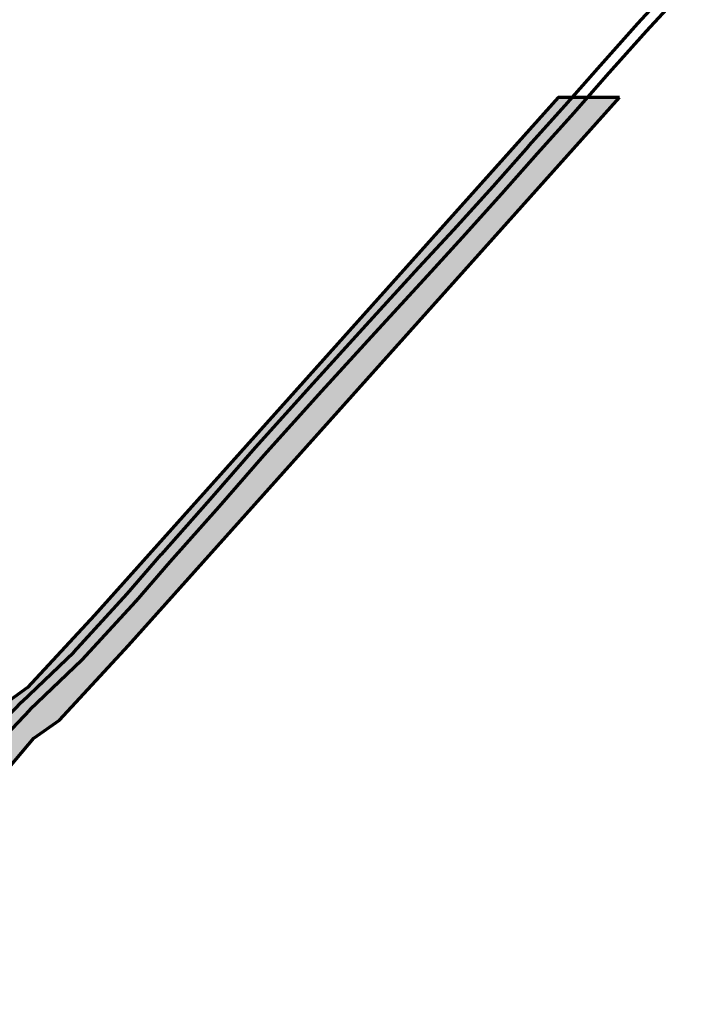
# Model space of a CAD drawing. Extents: x 73120 to 113741, y 434688 to 489241.
# Tile 85 of 256: x 104863 to 105449, y 478195 to 479059. Entities that reach past the tile are written whole.
import ezdxf

# ---------------------------------------------------------------- set-up
doc = ezdxf.new("R2010")
doc.units = 0
doc.header["$LTSCALE"] = 0.5
doc.layers.add('B-WE-OG-INFO_EIS VOORZORGSMAATREGEL-GV', color=7, linetype='Continuous', lineweight=70, true_color=0xfa194b)
doc.layers.add('B-WE-OG-INFO_EIS VOORZORGSMAATREGEL-V', color=7, linetype='Continuous', lineweight=18, true_color=0xfa194b, transparency=0.8)

msp = doc.modelspace()

# ---------------------------------------------------------------- hatches: boundary and pattern name
at = {"layer": 'B-WE-OG-INFO_EIS VOORZORGSMAATREGEL-V'}
msp.add_hatch(color=256, dxfattribs=at).paths.add_polyline_path([(105389, 478991.11), (105335.31, 478991.11), (104928.49, 478536.73), (104869.56, 478473.25), (104846.05, 478456.08), (104809.07, 478412.7), (104786.79, 478389.65), (104771.86, 478363.69), (104722.73, 478307.69), (104160.45, 477679.03), (104160.45, 477619.02), (104752.66, 478281.15), (104803.44, 478339.1), (104818.4, 478365.02), (104839.21, 478386.33), (104875.28, 478428.71), (104897.58, 478444.65), (104958.21, 478509.95)])

# ---------------------------------------------------------------- linework, layer by layer
at = {"layer": 'B-WE-OG-INFO_EIS VOORZORGSMAATREGEL-GV', "flags": 128}
for points in [[(104832.2, 478426.87), (104864.5, 478460.47), (104864.64, 478460.61), (104910.12, 478504.2), (104957.07, 478555.43), (104987.02, 478589.98), (104987.06, 478590.02), (105029.95, 478638.3), (105069.53, 478683.69), (105069.59, 478683.75), (105120.29, 478739.85), (105120.3, 478739.86), (105166.9, 478791.16), (105166.91, 478791.17), (105213.11, 478841.67), (105213.12, 478841.69), (105243.61, 478874.77), (105278.17, 478913.03), (105309.45, 478948.41), (105309.48, 478948.44), (105341.46, 478984.12), (105369.95, 479016.5), (105369.97, 479016.53), (105405.17, 479056.03), (105405.22, 479056.08), (105441.2, 479095.26)], [(105448.58, 479088.52), (105412.61, 479049.35), (105377.44, 479009.89), (105348.95, 478977.5), (105348.92, 478977.46), (105316.93, 478941.78), (105285.65, 478906.39), (105285.61, 478906.35), (105251.01, 478868.05), (105250.98, 478868.01), (105220.48, 478834.92), (105174.3, 478784.43), (105127.71, 478733.14), (105077.04, 478677.08), (105037.47, 478631.71), (105037.44, 478631.68), (104994.56, 478583.4), (104964.58, 478548.82), (104964.49, 478548.72), (104917.39, 478497.32), (104917.16, 478497.09), (104871.63, 478453.46), (104839.41, 478419.94)]]:
    msp.add_lwpolyline(points, dxfattribs=at)
msp.add_lwpolyline([(105389, 478991.11), (105335.31, 478991.11), (104928.49, 478536.73), (104869.56, 478473.25), (104846.05, 478456.08), (104809.07, 478412.7), (104786.79, 478389.65), (104771.86, 478363.69), (104722.73, 478307.69), (104160.45, 477679.03), (104160.45, 477619.02), (104752.66, 478281.15), (104803.44, 478339.1), (104818.4, 478365.02), (104839.21, 478386.33), (104875.28, 478428.71), (104897.58, 478444.65), (104958.21, 478509.95)], close=True, dxfattribs=at)

doc.saveas('drawing.dxf')
